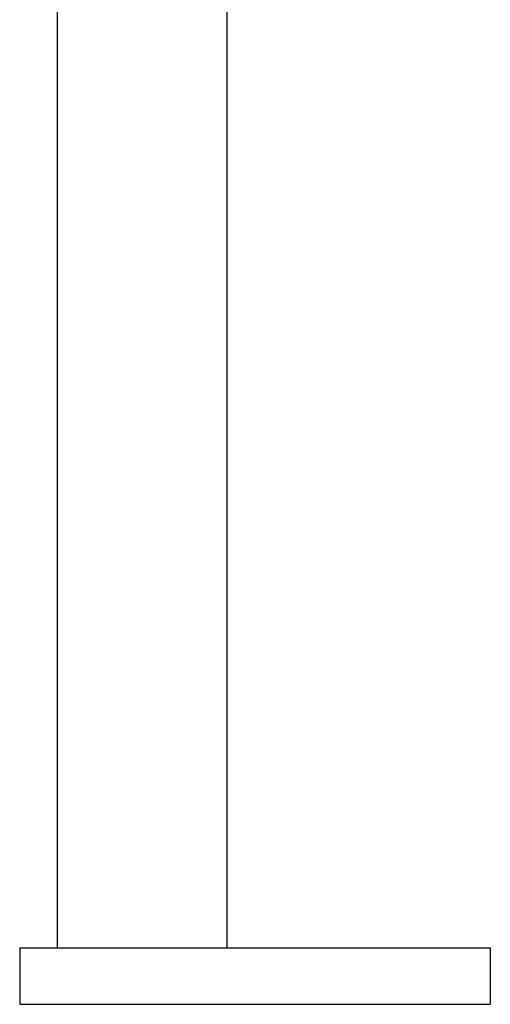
# Model space of a CAD drawing. Header units: millimetres. Extents: x 1108 to 5030, y 1860 to 4202.
# Tile 1 of 16: x 1278 to 1528, y 1860 to 2383. Entities that reach past the tile are written whole.
import ezdxf

# ---------------------------------------------------------------- set-up
doc = ezdxf.new("R2010")
doc.units = ezdxf.units.MM
doc.header["$LTSCALE"] = 2

msp = doc.modelspace()

# ---------------------------------------------------------------- linework, layer by layer
at = {"color": 7, "linetype": 'Continuous', "lineweight": 25}
for p, q in [((1387.92, 2724.82), (1387.92, 1890.08)), ((1297.92, 2702.25), (1297.92, 1890.08)), ((1277.92, 1890.08), (1277.92, 1860.08)), ((1277.92, 1890.08), (1527.92, 1890.08)), ((1527.92, 1890.08), (1527.92, 1860.08)), ((1277.92, 1860.08), (1527.92, 1860.08))]:
    msp.add_line(p, q, dxfattribs=at)

doc.saveas('drawing.dxf')
